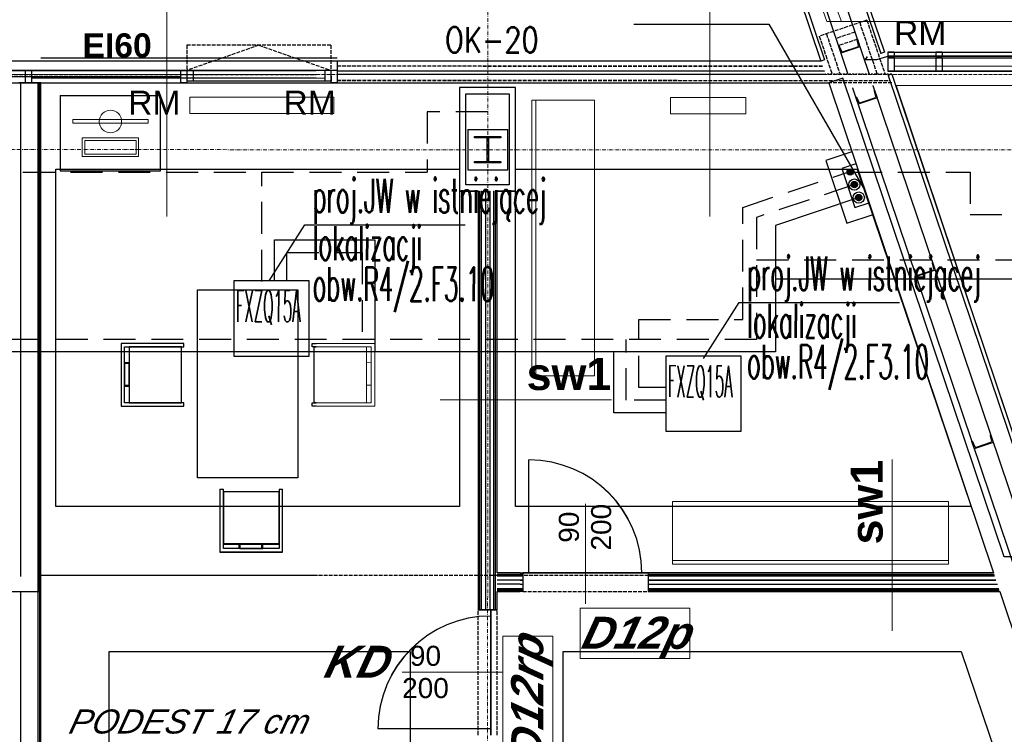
# Model space of a CAD drawing. Header units: millimetres. Extents: x -8642 to 28269, y -6609 to 3701.
# Tile 83 of 256: x 2834 to 3619, y -4530 to -3960. Entities that reach past the tile are written whole.
import ezdxf
from ezdxf.enums import TextEntityAlignment as Align

# ---------------------------------------------------------------- set-up
doc = ezdxf.new("R2010")
doc.units = ezdxf.units.MM
doc.header["$LTSCALE"] = 1000
doc.header["$MEASUREMENT"] = 0
for name, pattern in [('ArchiTECH.PC 1. Line Type', [0.004, 0.003, -0.001]), ('ArchiTECH.PC Solid Line Type', [0]), ('DASHED', [19.05, 12.7, -6.35]), ('rzut 1 pietra$0$ArchiTECH.PC 1. Line Type', [0.004, 0.003, -0.001]), ('rzut 1 pietra$0$ArchiTECH.PC 2. Line Type', [0.0025, 0.0015, -0.001]), ('rzut 1 pietra$0$ArchiTECH.PC 5. Line Type', [0.0053, 0.003, -0.001, 0.0003, -0.001]), ('rzut 1 pietra$0$ArchiTECH.PC Solid Line Type', [0]), ('SUFIT_1 PIETRO$0$ArchiTECH.PC 1. Line Type', [0.004, 0.003, -0.001]), ('SUFIT_1 PIETRO$0$ArchiTECH.PC 2. Line Type', [0.0025, 0.0015, -0.001]), ('SUFIT_1 PIETRO$0$ArchiTECH.PC Solid Line Type', [0])]:
    doc.linetypes.add(name, pattern=pattern)
doc.layers.get('0').update_dxf_attribs({"lineweight": 25})
for name, color, linetype, lineweight in [('2DL_SYM', 7, 'Continuous', 30), ('_Etap_5_klimatyzator_w starej_lokalizacji', 3, 'Continuous', 30), ('_Etap_5_opis', 7, 'Continuous', 30), ('_Etapy_opis', 7, 'Continuous', 18), ('_Numer_jednostki', 11, 'Continuous', 30), ('IS_ARCH', 254, 'Continuous', 18), ('IS_FREON_GAZ', 254, 'DASHED', 30), ('IS_HC_FREON_CIECZ', 254, 'Continuous', 30)]:
    doc.layers.add(name, color=color, linetype=linetype, lineweight=lineweight)
for name, color, linetype in [('IS_HC_IZOLACJA', 254, 'Continuous'), ('IS_UWAGI', 254, 'Continuous'), ('IS_WK_KAN_SKROPLINY', 254, 'DASHED'), ('Kalka1', 254, 'Continuous'), ('Kalka102', 254, 'Continuous'), ('Kalka240', 254, 'Continuous'), ('Kalka6', 254, 'Continuous'), ('Kalka79', 254, 'Continuous'), ('SUFIT_1 PIETRO$0$ELEM KONSTRUKCJI - inwent', 254, 'Continuous'), ('SUFIT_1 PIETRO$0$INWENTARYZACJA', 254, 'Continuous'), ('SUFIT_1 PIETRO$0$Kalka 1', 254, 'Continuous'), ('SUFIT_1 PIETRO$0$sciany projektowane', 254, 'Continuous'), ('SUFIT_1 PIETRO$0$TYP SUFITÓW_NOWYCH', 254, 'Continuous')]:
    doc.layers.add(name, color=color, linetype=linetype)
doc.styles.add('CP_ATTR', font='simplex.shx')
doc.styles.add('romans1', font='simplex.shx', dxfattribs={"width": 0.8})
doc.styles.add('rzut 1 pietra$0$ArchiTECHStyle1', font='arial.ttf', dxfattribs={"height": 0.16})
doc.styles.add('rzut 1 pietra$0$ArchiTECHStyle2', font='ariali.ttf', dxfattribs={"oblique": 15, "height": 0.16})
doc.styles.add('rzut 1 pietra$0$ArchiTECHStyle3', font='arialbd.ttf', dxfattribs={"height": 0.192})
doc.styles.add('rzut 1 pietra$0$ArchiTECHStyle4', font='arialbi.ttf', dxfattribs={"oblique": 15, "height": 0.256})

# ---------------------------------------------------------------- blocks, each defined once
blk = doc.blocks.new('jw_FXZQ15A')
blk.add_lwpolyline([(0, 0), (60, 0), (60, 60), (0, 60)], close=True)
at = {"color": 7, "style": 'romans1', "width": 0.35}
blk.add_text('FXZQ15A', height=25, rotation=359.91893, dxfattribs=at).set_placement((1.49, 27.37))

msp = doc.modelspace()

# ---------------------------------------------------------------- hatches: boundary and pattern name
at = {"layer": 'IS_FREON_GAZ', "ltscale": 5}
msp.add_hatch(color=256, dxfattribs=at).paths.add_polyline_path([(3502.27, -4091.35, 1), (3497.27, -4091.35, 1)])
at = {"layer": 'IS_FREON_GAZ', "ltscale": 0.02}
msp.add_hatch(color=256, dxfattribs=at).paths.add_polyline_path([(3505.76, -4101.73, 1), (3500.76, -4101.73, 1)])
at = {"layer": 'IS_WK_KAN_SKROPLINY', "linetype": 'ByBlock', "lineweight": 30, "ltscale": 3}
msp.add_hatch(color=256, dxfattribs=at).paths.add_polyline_path([(3498.95, -4081.43, 1), (3493.95, -4081.43, 1)])

# ---------------------------------------------------------------- linework, layer by layer
at = {"layer": '_Etap_5_opis'}
for p, q in [((3033.04, -4168.19), (3061.48, -4123.38)), ((3061.48, -4123.38), (3189.36, -4123.38)), ((3379.54, -4230.19), (3407.98, -4185.38)), ((3407.98, -4185.38), (3535.86, -4185.38))]:
    msp.add_line(p, q, dxfattribs=at)
at = {"layer": '_Etapy_opis', "color": 5}
msp.add_lwpolyline([(3477.82, -3961.16), (3141.93, -3007), (5530.28, -3007), (5741.13, -2653.07), (9611.1, -4017.92), (7982.09, -5987.21), (4191.04, -5987.21), (4191.22, -3961.16)], close=True, dxfattribs=at)
at = {"layer": '_Etapy_opis', "color": 3}
msp.add_lwpolyline([(3387.76, -3694.17), (-3457.77, -3694.17), (-3457.77, -5859.46), (4191.22, -5859.46), (4191.22, -3961.27), (3489.57, -3961.21), (3387.76, -3694.17)], dxfattribs=at)
at = {"layer": '_Numer_jednostki'}
msp.add_lwpolyline([(3324, -3963.29), (3431.55, -3963.29), (3506.87, -4093.7)], dxfattribs=at)
at = {"layer": 'IS_ARCH', "linetype": 'rzut 1 pietra$0$ArchiTECH.PC 5. Line Type'}
for p, q in [((3207.47, -3084.04), (3207.16, -6165.7)), ((-3575.49, -4062.89), (2865.34, -4063.51)), ((-3575.49, -4062.89), (8802.36, -4064.08))]:
    msp.add_line(p, q, dxfattribs=at)
at = {"layer": 'IS_ARCH', "linetype": 'rzut 1 pietra$0$ArchiTECH.PC Solid Line Type'}
for p, q in [((3463.4, -3815.92), (3520.87, -3986.67)), ((3465.31, -3812.2), (3523.72, -3985.71)), ((3417.92, -3828.15), (3473.14, -3992.71)), ((3421.72, -3830.03), (3475.98, -3991.75)), ((3452.32, -3827.12), (3511.58, -4003.21)), ((3437.16, -3832.22), (3494.69, -4003.2)), ((2951.52, -3908.02), (2951.52, -4116.87)), ((3384.48, -3908.02), (3384.48, -4116.87)), ((3487.1, -3980.42), (3487.03, -3980.44)), ((3487.03, -3980.44), (3489.07, -3986.51)), ((3487.78, -3980.72), (3489.54, -3984.8)), ((3501.77, -3976.02), (3502.84, -3980.33)), ((3502.2, -3975.34), (3502.13, -3975.36)), ((3502.2, -3975.34), (3504.24, -3981.4)), ((3504.24, -3981.4), (3489.07, -3986.51)), ((3502.16, -3981.58), (3490.84, -3985.39)), ((3523.72, -3985.71), (3520.87, -3986.67)), ((3531.46, -3985.7), (3526.46, -3985.71)), ((3526.46, -3985.71), (4289.88, -3985.78)), ((3526.46, -3985.71), (3526.46, -3988.7)), ((3526.46, -3988.7), (4289.88, -3988.78)), ((3531.46, -3988.7), (3526.46, -3988.7)), ((3531.46, -3985.7), (3531.46, -3988.7)), ((3569.86, -3985.71), (3564.86, -3985.72)), ((3564.86, -3985.72), (3564.87, -3988.71)), ((3569.87, -3988.71), (3564.87, -3988.71)), ((3569.86, -3985.71), (3569.87, -3988.71)), ((2607.37, -3992.62), (3087.37, -3992.67)), ((3087.38, -3992.67), (3087.37, -4010.16)), ((3087.38, -3992.67), (3473.14, -3992.71)), ((3475.98, -3991.75), (3473.14, -3992.71)), ((3510.1, -3989.25), (3508.06, -3991.87)), ((3517.54, -3991.86), (3508.06, -3991.87)), ((3525.38, -3989.35), (3517.54, -3991.86)), ((3531.96, -3989.35), (3525.38, -3989.35)), ((3531.46, -3990.17), (3526.46, -3990.18)), ((3526.46, -3990.18), (4289.88, -3990.25)), ((3526.46, -3990.18), (3526.47, -4000.71)), ((3531.46, -3990.17), (3531.47, -4000.71)), ((3531.47, -3996.86), (4289.88, -3996.86)), ((3569.87, -3990.18), (3564.87, -3990.19)), ((3564.87, -3990.19), (3564.88, -4000.72)), ((3569.87, -3990.18), (3569.88, -4000.72)), ((2607.38, -4000.12), (3087.38, -4000.17)), ((2838.45, -4000.16), (2838.46, -4010.16)), ((2843.45, -4000.15), (2843.46, -4010.16)), ((2967.38, -4000.15), (2962.38, -4000.16)), ((2962.38, -4000.16), (2962.38, -4010.16)), ((2967.38, -4000.15), (2967.38, -4010.16)), ((2972.38, -4000.35), (2967.38, -4000.36)), ((2967.38, -4000.36), (2967.41, -4008.89)), ((2972.38, -4000.35), (2972.41, -4008.88)), ((3082.38, -4000.17), (3077.38, -4000.18)), ((3077.38, -4000.18), (3077.4, -4008.71)), ((3087.38, -4000.16), (3082.38, -4000.17)), ((3082.38, -4000.17), (3082.4, -4008.7)), ((3082.38, -4000.17), (3082.38, -4010.17)), ((3087.38, -4000.16), (3087.38, -4010.16)), ((3087.38, -4000.17), (3087.38, -4010.17)), ((3087.38, -4000.67), (3475.84, -4000.71)), ((3087.38, -4003.17), (3476.68, -4003.21)), ((3526.47, -4000.71), (4289.87, -4000.79)), ((3531.47, -4000.71), (3526.47, -4000.71)), ((3529.59, -4003.17), (3526.76, -4004.17)), ((3526.76, -4004.17), (3672.3, -4436.53)), ((3529.59, -4003.17), (3676.1, -4438.42)), ((3569.88, -4000.72), (3564.88, -4000.72)), ((2607.38, -4010.12), (3087.38, -4010.17)), ((2732.38, -4005.13), (2849.88, -4005.15)), ((2849.76, -4010.14), (2833.46, -4010.14)), ((3077.4, -4006.44), (2843.46, -4006.44)), ((2848.46, -4010.14), (2848.46, -5322.58)), ((2849.76, -4647.35), (2849.76, -4010.14)), ((2849.88, -4005.15), (2962.38, -4005.16)), ((2967.38, -4010.16), (2962.38, -4010.16)), ((3082.41, -4008.7), (2967.41, -4008.89)), ((2972.41, -4008.88), (2967.41, -4008.89)), ((3082.4, -4008.7), (3077.4, -4008.71)), ((3087.38, -4010.16), (3082.38, -4010.17)), ((3087.37, -4010.16), (3480.05, -4010.2)), ((3490.68, -4006.3), (3479.31, -4010.13)), ((3479.31, -4010.13), (3610.78, -4401.04)), ((3619.17, -4388.33), (3490.68, -4006.3)), ((3514.59, -4012.27), (3658.99, -4441.01)), ((3532.81, -4012.11), (3679.81, -4449.93)), ((3532.81, -4012.11), (3905, -4012.44)), ((2946.39, -4020.42), (2866.39, -4020.42)), ((2866.39, -4020.42), (2866.39, -4080.42)), ((2946.39, -4080.42), (2946.39, -4020.42)), ((3229.5, -4013.84), (3185, -4013.84)), ((3185, -4013.84), (3185, -4096.5)), ((3190, -4018.84), (3224.5, -4018.84)), ((3190, -4091.5), (3190, -4018.84)), ((3224.5, -4018.84), (3224.5, -4091.5)), ((3229.5, -4096.5), (3229.5, -4013.84)), ((3498.35, -4014.18), (3643.83, -4446.11)), ((3515.5, -4016.77), (3516.57, -4021.08)), ((3515.92, -4016.1), (3515.85, -4016.12)), ((3515.92, -4016.1), (3517.97, -4022.16)), ((2969.73, -4021.71), (2969.73, -4034.71)), ((3084.73, -4021.71), (2969.73, -4021.71)), ((2969.73, -4021.71), (2969.73, -4034.71)), ((3084.73, -4021.71), (2969.73, -4021.71)), ((3084.73, -4034.71), (3084.73, -4021.71)), ((3084.73, -4034.71), (3084.73, -4021.71)), ((3242.65, -4023.96), (3242.65, -4243.96)), ((3292.65, -4023.96), (3242.65, -4023.96)), ((3245.65, -4023.96), (3245.65, -4243.96)), ((3292.65, -4243.96), (3292.65, -4023.96)), ((3353.13, -4021.89), (3353.13, -4034.89)), ((3413.13, -4021.89), (3353.13, -4021.89)), ((3353.13, -4021.89), (3353.13, -4034.89)), ((3413.13, -4021.89), (3353.13, -4021.89)), ((3413.13, -4034.89), (3413.13, -4021.89)), ((3413.13, -4034.89), (3413.13, -4021.89)), ((3500.76, -4021.2), (3502.8, -4027.26)), ((3501.51, -4021.48), (3503.26, -4025.56)), ((3517.97, -4022.16), (3502.8, -4027.26)), ((3515.88, -4022.33), (3504.56, -4026.14)), ((2969.73, -4034.71), (3084.73, -4034.71)), ((2969.73, -4034.71), (3084.73, -4034.71)), ((3353.13, -4034.89), (3413.13, -4034.89)), ((3353.13, -4034.89), (3413.13, -4034.89)), ((2876.47, -4042.5), (2876.47, -4039.5)), ((2876.47, -4039.5), (2936.47, -4039.5)), ((2936.47, -4042.5), (2876.47, -4042.5)), ((2936.47, -4039.5), (2936.47, -4042.5)), ((3223.44, -4047.55), (3191.44, -4047.55)), ((3191.44, -4047.55), (3191.44, -4079.55)), ((3223.44, -4079.55), (3223.44, -4047.55)), ((3223.44, -4047.55), (3223.44, -4047.55)), ((2883.97, -4069.09), (2883.97, -4054.09)), ((2883.97, -4054.09), (2928.97, -4054.09)), ((2926.97, -4056.09), (2885.97, -4056.09)), ((2885.97, -4056.09), (2885.97, -4067.09)), ((2926.97, -4067.09), (2926.97, -4056.09)), ((2928.97, -4054.09), (2928.97, -4069.09)), ((3196.94, -4053.05), (3217.94, -4053.05)), ((3196.94, -4054.05), (3196.94, -4053.05)), ((3196.94, -4053.05), (3196.94, -4053.05)), ((3196.94, -4053.05), (3217.94, -4053.05)), ((3196.94, -4054.05), (3196.94, -4053.05)), ((3206.94, -4054.05), (3196.94, -4054.05)), ((3206.94, -4054.05), (3196.94, -4054.05)), ((3206.94, -4073.05), (3206.94, -4054.05)), ((3206.94, -4073.05), (3206.94, -4054.05)), ((3217.94, -4054.05), (3207.94, -4054.05)), ((3207.94, -4054.05), (3207.94, -4073.05)), ((3217.94, -4054.05), (3207.94, -4054.05)), ((3207.94, -4054.05), (3207.94, -4073.05)), ((3217.94, -4053.05), (3217.94, -4054.05)), ((3217.94, -4053.05), (3217.94, -4054.05)), ((2885.97, -4067.09), (2926.97, -4067.09)), ((2928.97, -4069.09), (2883.97, -4069.09)), ((3196.94, -4074.05), (3196.94, -4073.05)), ((3196.94, -4073.05), (3206.94, -4073.05)), ((3196.94, -4074.05), (3196.94, -4073.05)), ((3196.94, -4073.05), (3206.94, -4073.05)), ((3217.94, -4074.05), (3196.94, -4074.05)), ((3217.94, -4074.05), (3196.94, -4074.05)), ((3207.94, -4073.05), (3217.94, -4073.05)), ((3207.94, -4073.05), (3217.94, -4073.05)), ((3217.94, -4073.05), (3217.94, -4074.05)), ((3217.94, -4073.05), (3217.94, -4074.05)), ((2866.39, -4080.42), (2946.39, -4080.42)), ((3191.44, -4079.55), (3223.44, -4079.55)), ((3185, -4096.5), (3199.85, -4096.5)), ((3224.5, -4091.5), (3190, -4091.5)), ((3199.85, -4096.5), (3199.85, -4428.53)), ((3201.1, -4428.53), (3201.1, -4096.5)), ((3202.35, -4428.53), (3202.35, -4096.5)), ((3205.68, -4096.5), (3205.68, -4428.53)), ((3209.01, -4096.5), (3209.01, -4428.53)), ((3212.35, -4428.53), (3212.35, -4096.5)), ((3213.6, -4428.53), (3213.6, -4096.5)), ((3214.85, -4401.04), (3214.85, -4096.5)), ((3214.85, -4096.5), (3229.5, -4096.5)), ((3562.17, -4153.52), (3562.1, -4153.55)), ((3562.17, -4153.52), (3564.21, -4159.59)), ((3547.07, -4158.6), (3547, -4158.63)), ((3547, -4158.63), (3549.05, -4164.69)), ((3547.76, -4158.91), (3549.51, -4162.99)), ((3564.21, -4159.59), (3549.05, -4164.69)), ((3562.13, -4159.76), (3550.81, -4163.57)), ((3561.74, -4154.2), (3562.81, -4158.51)), ((2975.83, -4325.28), (2975.83, -4175.28)), ((2975.83, -4175.28), (3055.83, -4175.28)), ((3055.83, -4175.28), (3055.83, -4325.28)), ((2965.02, -4218.15), (2915.02, -4218.15)), ((2915.02, -4218.15), (2915.02, -4268.15)), ((2917.75, -4265.42), (2917.75, -4220.88)), ((2917.75, -4220.88), (2965.02, -4220.88)), ((2921.66, -4220.79), (2921.66, -4265.42)), ((2963.2, -4220.88), (2963.2, -4265.42)), ((2965.02, -4220.88), (2965.02, -4218.15)), ((3067.27, -4218.15), (3117.27, -4218.15)), ((3067.27, -4220.88), (3067.27, -4218.15)), ((3114.55, -4220.88), (3067.27, -4220.88)), ((3069.09, -4220.88), (3069.09, -4265.42)), ((3110.64, -4220.79), (3110.64, -4265.42)), ((3114.55, -4265.42), (3114.55, -4220.88)), ((3117.27, -4218.15), (3117.27, -4268.15)), ((2917.75, -4233.24), (2921.66, -4233.15)), ((3114.55, -4233.24), (3110.64, -4233.15)), ((3242.65, -4243.96), (3292.65, -4243.96)), ((2921.66, -4251.42), (2917.75, -4251.42)), ((3110.64, -4251.42), (3114.55, -4251.42)), ((3169.33, -4263), (3306.08, -4263)), ((2915.02, -4268.15), (2965.02, -4268.15)), ((2965.02, -4265.42), (2917.75, -4265.42)), ((2965.02, -4268.15), (2965.02, -4265.42)), ((3067.27, -4268.15), (3067.27, -4265.42)), ((3067.27, -4265.42), (3114.55, -4265.42)), ((3117.27, -4268.15), (3067.27, -4268.15)), ((3607.99, -4291.63), (3609.06, -4295.94)), ((3608.41, -4290.95), (3608.34, -4290.98)), ((3608.41, -4290.95), (3610.46, -4297.02)), ((3593.32, -4296.03), (3593.25, -4296.05)), ((3593.25, -4296.05), (3595.29, -4302.12)), ((3594, -4296.34), (3595.75, -4300.42)), ((3610.46, -4297.02), (3595.29, -4302.12)), ((3608.37, -4297.19), (3597.05, -4301)), ((3240.26, -4401.04), (3240.26, -4311.04)), ((3530.03, -4447.57), (3530.03, -4310.82)), ((3055.83, -4325.28), (2975.83, -4325.28)), ((2993.81, -4334.51), (2993.81, -4384.51)), ((2996.54, -4334.51), (2993.81, -4334.51)), ((2996.54, -4381.78), (2996.54, -4334.51)), ((3043.81, -4334.51), (3041.09, -4334.51)), ((3041.09, -4334.51), (3041.09, -4381.78)), ((3043.81, -4384.51), (3043.81, -4334.51)), ((2996.54, -4336.33), (3041.09, -4336.33)), ((3285.26, -4425.81), (3285.26, -4346.04)), ((3574.87, -4344.21), (3354.87, -4344.21)), ((3354.87, -4344.21), (3354.87, -4394.21)), ((3574.87, -4394.21), (3574.87, -4344.21)), ((2996.45, -4377.87), (3041.09, -4377.87)), ((3041.09, -4381.78), (2996.54, -4381.78)), ((3008.91, -4381.78), (3008.81, -4377.87)), ((3027.09, -4377.87), (3027.09, -4381.78)), ((2993.81, -4384.51), (3043.81, -4384.51)), ((3879.28, -4388.33), (3619.17, -4388.33)), ((3354.87, -4391.21), (3574.87, -4391.21)), ((3354.87, -4394.21), (3574.87, -4394.21)), ((3233.26, -4401.04), (3214.85, -4401.04)), ((3214.85, -4402.29), (3233.26, -4402.29)), ((3214.85, -4403.54), (3233.26, -4403.54)), ((3233.26, -4401.04), (3235.26, -4401.04)), ((3233.26, -4402.29), (3235.26, -4402.29)), ((3233.26, -4403.54), (3235.26, -4403.54)), ((3235.26, -4401.04), (3235.26, -4402.29)), ((3235.26, -4401.04), (3335.26, -4401.04)), ((3335.26, -4401.04), (3235.26, -4401.04)), ((3235.26, -4401.04), (3335.26, -4401.04)), ((3235.26, -4402.29), (3235.26, -4403.54)), ((3235.26, -4403.54), (3235.26, -4406.04)), ((3337.26, -4401.04), (3335.26, -4401.04)), ((3335.26, -4401.04), (3335.26, -4402.29)), ((3335.26, -4402.29), (3337.26, -4402.29)), ((3335.26, -4402.29), (3335.26, -4403.54)), ((3335.26, -4403.54), (3337.26, -4403.54)), ((3335.26, -4403.54), (3335.26, -4406.04)), ((3610.78, -4401.04), (3337.26, -4401.04)), ((3337.26, -4402.29), (3611.2, -4402.29)), ((3337.26, -4403.54), (3611.62, -4403.54)), ((3233.26, -4406.87), (3214.85, -4406.87)), ((3233.26, -4410.2), (3214.85, -4410.2)), ((3233.26, -4406.87), (3235.26, -4406.87)), ((3233.26, -4410.2), (3235.26, -4410.2)), ((3235.26, -4406.04), (3235.26, -4413.54)), ((3335.26, -4406.04), (3335.26, -4413.54)), ((3335.26, -4406.87), (3337.26, -4406.87)), ((3335.26, -4410.2), (3337.26, -4410.2)), ((3337.26, -4406.87), (3612.74, -4406.87)), ((3337.26, -4410.2), (3613.86, -4410.2)), ((3214.85, -4413.54), (3233.26, -4413.54)), ((3214.85, -4414.79), (3233.26, -4414.79)), ((3214.85, -4428.53), (3214.85, -4416.04)), ((3214.85, -4416.04), (3233.26, -4416.04)), ((3233.26, -4413.54), (3235.26, -4413.54)), ((3233.26, -4414.79), (3235.26, -4414.79)), ((3235.26, -4416.04), (3233.26, -4416.04)), ((3235.26, -4413.54), (3235.26, -4414.79)), ((3235.26, -4414.79), (3235.26, -4416.04)), ((3335.26, -4413.54), (3337.26, -4413.54)), ((3335.26, -4413.54), (3335.26, -4414.79)), ((3335.26, -4414.79), (3337.26, -4414.79)), ((3335.26, -4414.79), (3335.26, -4416.04)), ((3335.26, -4416.04), (3337.26, -4416.04)), ((3337.26, -4413.54), (3614.98, -4413.54)), ((3337.26, -4414.79), (3615.4, -4414.79)), ((3337.26, -4416.04), (3615.82, -4416.04)), ((3615.82, -4416.04), (3632.37, -4465.24)), ((3199.85, -4428.53), (3199.85, -4430.53)), ((3201.1, -4430.53), (3201.1, -4428.53)), ((3202.35, -4430.53), (3202.35, -4428.53)), ((3205.68, -4428.53), (3205.68, -4430.53)), ((3209.01, -4428.53), (3209.01, -4430.53)), ((3212.35, -4430.53), (3212.35, -4428.53)), ((3213.6, -4430.53), (3213.6, -4428.53)), ((3214.85, -4430.53), (3214.85, -4428.53)), ((3214.85, -4430.53), (3214.85, -4428.53)), ((3199.85, -4430.53), (3201.1, -4430.53)), ((3201.1, -4430.53), (3202.35, -4430.53)), ((3202.35, -4430.53), (3209.85, -4430.53)), ((3209.85, -4430.53), (3212.35, -4430.53)), ((3209.85, -4530.53), (3209.85, -4430.53)), ((3209.85, -4430.53), (3209.85, -4530.53)), ((3209.85, -4530.53), (3209.85, -4430.53)), ((3212.35, -4430.53), (3213.6, -4430.53)), ((3213.6, -4430.53), (3214.85, -4430.53)), ((3281.01, -4469.48), (3281.01, -4429.48)), ((3281.01, -4429.48), (3368.59, -4429.48)), ((3368.59, -4429.48), (3368.59, -4469.48)), ((3219.33, -4553.16), (3219.33, -4451.66)), ((3219.33, -4451.66), (3259.33, -4451.66)), ((3259.33, -4451.66), (3259.33, -4553.16)), ((3368.59, -4469.48), (3281.01, -4469.48)), ((3219.27, -4480.53), (3139.1, -4480.53)), ((3209.85, -4525.53), (3119.85, -4525.53))]:
    msp.add_line(p, q, dxfattribs=at)
at = {"layer": 'IS_ARCH', "linetype": 'rzut 1 pietra$0$ArchiTECH.PC 1. Line Type'}
for p, q in [((3509.74, -3960.14), (3471.83, -3972.89)), ((3504.05, -3962.05), (3517.9, -4003.18)), ((3509.74, -3960.14), (3524.24, -4003.21)), ((3471.83, -3972.89), (3482.03, -4003.21)), ((3477.51, -3970.99), (3488.36, -4003.2)), ((3500.31, -3969.64), (3485.19, -3974.73)), ((3502.23, -3975.33), (3487.1, -3980.42)), ((3087.38, -3996.67), (3474.49, -3996.71)), ((-2053.16, -4003.06), (5561.51, -4003.81)), ((3087.38, -4008.17), (3528.13, -4008.22)), ((3529.8, -4010.16), (3480.05, -4010.2)), ((2865.34, -4403.33), (2849.84, -4403.33)), ((3611.55, -4403.33), (2849.84, -4403.33)), ((3611.55, -4403.33), (2865.34, -4403.33)), ((3235.26, -4401.04), (3335.26, -4401.04)), ((3235.26, -4416.04), (3335.26, -4416.04)), ((3199.85, -4530.53), (3199.85, -4430.53)), ((3214.85, -4530.53), (3214.85, -4430.53))]:
    msp.add_line(p, q, dxfattribs=at)
at = {"layer": 'IS_ARCH', "linetype": 'rzut 1 pietra$0$ArchiTECH.PC 2. Line Type'}
msp.add_line((3529.59, -4003.17), (3476.68, -4003.21), dxfattribs=at)
at = {"layer": 'IS_ARCH', "linetype": 'rzut 1 pietra$0$ArchiTECH.PC Solid Line Type'}
msp.add_circle((2906.47, -4041), 8.96, dxfattribs=at)
for centre, radius, start, end in [((3487.28, -3980.94), 0.55, 23.1723, 108.59837), ((3502.3, -3975.88), 0.55, 108.59837, 194.02445), ((3501.82, -3980.58), 1.05, 288.59837, 14.02445), ((3490.5, -3984.39), 1.05, 203.1723, 288.59837), ((3516.03, -4016.64), 0.55, 108.59837, 194.02445), ((3504.23, -4025.15), 1.05, 203.1723, 288.59837), ((3515.55, -4021.34), 1.05, 288.59837, 14.02445), ((3562.27, -4154.07), 0.55, 108.59837, 194.02445), ((3547.25, -4159.12), 0.55, 23.1723, 108.59837), ((3561.79, -4158.77), 1.05, 288.59837, 14.02445), ((3550.47, -4162.58), 1.05, 203.1723, 288.59837), ((3608.52, -4291.5), 0.55, 108.59837, 194.02445), ((3593.5, -4296.55), 0.55, 23.1723, 108.59837), ((3596.72, -4300), 1.05, 203.1723, 288.59837), ((3608.04, -4296.19), 1.05, 288.59837, 14.02445), ((3240.26, -4401.04), 90, 0, 90), ((3209.85, -4525.53), 90, 90, 180)]:
    msp.add_arc(centre, radius, start, end, dxfattribs=at)
at = {"layer": 'IS_FREON_GAZ', "ltscale": 0.002}
for points in [[(3499.77, -4091.35), (3421.77, -4117.53), (3421.77, -4214.94), (2121.04, -4214.94)], [(3047.27, -4168.23), (3047.27, -4145.5), (3107.27, -4145.5), (3107.27, -4214.94)], [(3421.77, -4151.52), (3983.7, -4151.52), (3983.7, -4216.59)], [(3349.51, -4263.39), (3317.84, -4263.39), (3317.84, -4214.94)]]:
    msp.add_lwpolyline(points, dxfattribs=at)
at = {"layer": 'IS_FREON_GAZ', "ltscale": 5}
msp.add_circle((3499.77, -4091.35), 2.5, dxfattribs=at)
at = {"layer": 'IS_FREON_GAZ', "ltscale": 0.02}
msp.add_circle((3503.26, -4101.73), 2.5, dxfattribs=at)
at = {"layer": 'IS_HC_FREON_CIECZ', "ltscale": 0.002}
for points in [[(3503.26, -4101.73), (3436.77, -4124.04), (3436.77, -4224.94), (2121.04, -4224.94)], [(3037.27, -4168.42), (3037.27, -4135.5), (3117.27, -4135.5), (3117.27, -4224.94)], [(3436.77, -4166.52), (3968.7, -4166.52), (3968.7, -4216.59)], [(3349.51, -4273.39), (3307.84, -4273.39), (3307.84, -4224.94)]]:
    msp.add_lwpolyline(points, dxfattribs=at)
at = {"layer": 'IS_HC_IZOLACJA'}
for centre in [(3499.77, -4091.35), (3503.26, -4101.73)]:
    msp.add_circle(centre, 4.5, dxfattribs=at)
at = {"layer": 'IS_UWAGI'}
for points in [[(3497.84, -4065.22), (3477, -4072.21), (3493.81, -4122.3), (3514.67, -4115.31)], [(3501.02, -4074.7), (3489.67, -4078.51), (3500.11, -4109.64), (3511.49, -4105.82)]]:
    msp.add_lwpolyline(points, dxfattribs=at)
at = {"layer": 'IS_WK_KAN_SKROPLINY', "lineweight": 30, "ltscale": 0.002}
for points in [[(3207.37, -4033.31), (3159.1, -4033.31), (3159.1, -4081.43)], [(2121.04, -4194.94), (2150.84, -4194.94), (2150.84, -4081.43), (3159.1, -4081.43)], [(3027.27, -4168.73), (3027.27, -4081.43)], [(3349.51, -4253.39), (3327.84, -4253.39), (3327.84, -4198.94), (3410.77, -4198.94), (3410.77, -4109.61), (3496.28, -4080.92)], [(3496.45, -4081.43), (3592.02, -4081.43), (3592.02, -4115.37), (3994.94, -4115.37), (3994.94, -4216.59)]]:
    msp.add_lwpolyline(points, dxfattribs=at)
at = {"layer": 'IS_WK_KAN_SKROPLINY', "linetype": 'ByBlock', "lineweight": 30, "ltscale": 3}
msp.add_circle((3496.45, -4081.43), 2.5, dxfattribs=at)
at = {"layer": 'Kalka1', "color": 252, "linetype": 'ArchiTECH.PC Solid Line Type', "true_color": 0x858585}
for p, q in [((2607.37, -3992.7), (3070.46, -3992.75)), ((2607.38, -4000.2), (3070.46, -4000.25)), ((2838.45, -4000.24), (2838.46, -4010.24)), ((2843.45, -4000.24), (2843.46, -4010.24)), ((2962.38, -4000.24), (2962.38, -4010.24)), ((2967.38, -4000.24), (2962.38, -4000.24)), ((2967.38, -4000.24), (2967.38, -4010.24)), ((2972.38, -4000.43), (2967.38, -4000.44)), ((2967.38, -4000.44), (2967.41, -4008.97)), ((2972.38, -4000.43), (2972.41, -4008.96)), ((2607.38, -4010.2), (3070.46, -4010.25)), ((2732.38, -4005.22), (2849.88, -4005.23)), ((2849.88, -4005.23), (2962.38, -4005.24)), ((2967.38, -4010.24), (2962.38, -4010.24)), ((3070.46, -4008.8), (2967.41, -4008.97)), ((2972.41, -4008.96), (2967.41, -4008.97))]:
    msp.add_line(p, q, dxfattribs=at)
at = {"layer": 'Kalka1', "color": 252, "linetype": 'ArchiTECH.PC 1. Line Type', "true_color": 0x858585}
for p, q in [((629.62, -4003.41), (3070.46, -4003.65)), ((3070.46, -4403.42), (2849.84, -4403.42)), ((2865.34, -4403.42), (2849.84, -4403.42)), ((3070.46, -4403.42), (2865.34, -4403.42))]:
    msp.add_line(p, q, dxfattribs=at)
at = {"layer": 'Kalka102', "color": 252, "linetype": 'ArchiTECH.PC Solid Line Type', "true_color": 0x858585}
msp.add_line((3070.46, -4006.52), (2843.46, -4006.52), dxfattribs=at)
at = {"layer": 'Kalka240', "color": 252, "linetype": 'ArchiTECH.PC Solid Line Type', "true_color": 0x858585}
for p, q in [((2946.39, -4020.5), (2866.39, -4020.5)), ((2866.39, -4020.5), (2866.39, -4080.5)), ((2946.39, -4080.5), (2946.39, -4020.5)), ((2866.39, -4080.5), (2946.39, -4080.5)), ((2975.83, -4325.36), (2975.83, -4175.36)), ((2975.83, -4175.36), (3055.83, -4175.36)), ((3055.83, -4175.36), (3055.83, -4325.36)), ((2965.02, -4218.23), (2915.02, -4218.23)), ((2915.02, -4218.23), (2915.02, -4268.23)), ((2917.75, -4265.51), (2917.75, -4220.96)), ((2917.75, -4220.96), (2965.02, -4220.96)), ((2921.38, -4220.96), (2921.38, -4265.51)), ((2963.2, -4220.96), (2921.38, -4220.96)), ((2963.2, -4265.51), (2963.2, -4220.96)), ((2965.02, -4220.96), (2965.02, -4218.23)), ((3067.27, -4220.96), (3067.27, -4218.23)), ((3067.27, -4218.23), (3070.46, -4218.23)), ((3070.46, -4220.96), (3067.27, -4220.96)), ((3069.09, -4265.51), (3069.09, -4220.96)), ((3069.09, -4220.96), (3070.46, -4220.96)), ((2917.75, -4234.14), (2917.75, -4252.32)), ((2921.38, -4234.14), (2917.75, -4234.14)), ((2921.38, -4252.32), (2921.38, -4234.14)), ((2917.75, -4252.32), (2921.38, -4252.32)), ((2915.02, -4268.23), (2965.02, -4268.23)), ((2965.02, -4265.51), (2917.75, -4265.51)), ((2921.38, -4265.51), (2963.2, -4265.51)), ((2965.02, -4268.23), (2965.02, -4265.51)), ((3067.27, -4268.23), (3067.27, -4265.51)), ((3067.27, -4265.51), (3070.46, -4265.51)), ((3070.46, -4268.23), (3067.27, -4268.23)), ((3070.46, -4265.51), (3069.09, -4265.51)), ((3055.83, -4325.36), (2975.83, -4325.36)), ((2996.54, -4334.6), (2993.81, -4334.6)), ((2993.81, -4334.6), (2993.81, -4384.6)), ((2996.54, -4381.87), (2996.54, -4334.6)), ((3043.81, -4334.6), (3041.09, -4334.6)), ((3041.09, -4334.6), (3041.09, -4381.87)), ((3043.81, -4384.6), (3043.81, -4334.6)), ((3041.09, -4336.41), (2996.54, -4336.41)), ((2996.54, -4336.41), (2996.54, -4378.23)), ((3041.09, -4378.23), (3041.09, -4336.41)), ((2996.54, -4378.23), (3041.09, -4378.23)), ((3027.91, -4378.23), (3009.72, -4378.23)), ((3009.72, -4378.23), (3009.72, -4381.87)), ((3027.91, -4381.87), (3027.91, -4378.23)), ((2993.81, -4384.6), (3043.81, -4384.6)), ((3041.09, -4381.87), (2996.54, -4381.87)), ((3009.72, -4381.87), (3027.91, -4381.87))]:
    msp.add_line(p, q, dxfattribs=at)
at = {"layer": 'Kalka6', "color": 252, "linetype": 'ArchiTECH.PC Solid Line Type', "true_color": 0x858585}
for p, q in [((2849.76, -4010.23), (2833.46, -4010.23)), ((2848.46, -4010.23), (2848.46, -4416.12)), ((2849.76, -4416.12), (2849.76, -4010.23))]:
    msp.add_line(p, q, dxfattribs=at)
at = {"layer": 'Kalka79', "color": 252, "linetype": 'ArchiTECH.PC Solid Line Type', "true_color": 0x858585}
msp.add_line((2624.83, -4416.12), (2849.76, -4416.12), dxfattribs=at)
at = {"layer": 'SUFIT_1 PIETRO$0$ELEM KONSTRUKCJI - inwent', "linetype": 'SUFIT_1 PIETRO$0$ArchiTECH.PC Solid Line Type'}
for p, q in [((3223.44, -4047.63), (3191.44, -4047.63)), ((3191.44, -4047.63), (3191.44, -4079.63)), ((3223.44, -4079.63), (3223.44, -4047.63)), ((3223.44, -4047.63), (3223.44, -4047.63)), ((3196.94, -4053.13), (3217.94, -4053.13)), ((3196.94, -4054.13), (3196.94, -4053.13)), ((3196.94, -4053.13), (3196.94, -4053.13)), ((3196.94, -4053.13), (3217.94, -4053.13)), ((3196.94, -4054.13), (3196.94, -4053.13)), ((3206.94, -4054.13), (3196.94, -4054.13)), ((3206.94, -4054.13), (3196.94, -4054.13)), ((3206.94, -4073.13), (3206.94, -4054.13)), ((3206.94, -4073.13), (3206.94, -4054.13)), ((3217.94, -4054.13), (3207.94, -4054.13)), ((3207.94, -4054.13), (3207.94, -4073.13)), ((3217.94, -4054.13), (3207.94, -4054.13)), ((3207.94, -4054.13), (3207.94, -4073.13)), ((3217.94, -4053.13), (3217.94, -4054.13)), ((3217.94, -4053.13), (3217.94, -4054.13)), ((3196.94, -4074.13), (3196.94, -4073.13)), ((3196.94, -4073.13), (3206.94, -4073.13)), ((3196.94, -4074.13), (3196.94, -4073.13)), ((3196.94, -4073.13), (3206.94, -4073.13)), ((3217.94, -4074.13), (3196.94, -4074.13)), ((3217.94, -4074.13), (3196.94, -4074.13)), ((3207.94, -4073.13), (3217.94, -4073.13)), ((3207.94, -4073.13), (3217.94, -4073.13)), ((3217.94, -4073.13), (3217.94, -4074.13)), ((3217.94, -4073.13), (3217.94, -4074.13)), ((3191.44, -4079.63), (3223.44, -4079.63))]:
    msp.add_line(p, q, dxfattribs=at)
at = {"layer": 'SUFIT_1 PIETRO$0$INWENTARYZACJA', "linetype": 'SUFIT_1 PIETRO$0$ArchiTECH.PC Solid Line Type'}
for p, q in [((2851.06, -4010.23), (2834.76, -4010.23)), ((2834.76, -4010.23), (2834.76, -4404.12)), ((2849.76, -4010.23), (2849.76, -5322.66)), ((2851.06, -4647.44), (2851.06, -4010.23)), ((3490.68, -4006.38), (3479.31, -4010.21)), ((3479.31, -4010.21), (3610.78, -4401.12)), ((3619.17, -4388.42), (3490.68, -4006.38)), ((3229.5, -4013.92), (3185, -4013.92)), ((3185, -4013.92), (3185, -4096.59)), ((3190, -4018.92), (3224.5, -4018.92)), ((3190, -4091.59), (3190, -4018.92)), ((3224.5, -4018.92), (3224.5, -4091.59)), ((3229.5, -4096.59), (3229.5, -4013.92)), ((3185, -4096.59), (3199.85, -4096.59)), ((3224.5, -4091.59), (3190, -4091.59)), ((3214.85, -4096.59), (3229.5, -4096.59)), ((2834.76, -4416.12), (2834.76, -4596.15)), ((3615.82, -4416.12), (3632.37, -4465.33))]:
    msp.add_line(p, q, dxfattribs=at)
at = {"layer": 'SUFIT_1 PIETRO$0$Kalka 1', "linetype": 'SUFIT_1 PIETRO$0$ArchiTECH.PC Solid Line Type'}
for p, q in [((3463.4, -3816.01), (3520.87, -3986.75)), ((3465.31, -3812.28), (3523.72, -3985.79)), ((3417.92, -3828.23), (3473.14, -3992.8)), ((3421.72, -3830.12), (3475.98, -3991.84)), ((3452.32, -3827.2), (3511.58, -4003.29)), ((3437.16, -3832.31), (3494.69, -4003.28)), ((3487.1, -3980.5), (3487.03, -3980.52)), ((3487.03, -3980.52), (3489.07, -3986.59)), ((3487.78, -3980.81), (3489.54, -3984.89)), ((3501.77, -3976.1), (3502.84, -3980.41)), ((3502.2, -3975.42), (3502.13, -3975.44)), ((3502.2, -3975.42), (3504.24, -3981.49)), ((3504.24, -3981.49), (3489.07, -3986.59)), ((3502.16, -3981.66), (3490.84, -3985.47)), ((3523.72, -3985.79), (3520.87, -3986.75)), ((3526.46, -3985.79), (3526.46, -3988.79)), ((3531.46, -3985.79), (3526.46, -3985.79)), ((3526.46, -3985.79), (4289.88, -3985.87)), ((3531.46, -3988.78), (3526.46, -3988.79)), ((3526.46, -3988.79), (4289.88, -3988.86)), ((3531.46, -3985.79), (3531.46, -3988.78)), ((3564.86, -3985.8), (3564.87, -3988.8)), ((3569.86, -3985.8), (3564.86, -3985.8)), ((3569.87, -3988.79), (3564.87, -3988.8)), ((3569.86, -3985.8), (3569.87, -3988.79)), ((2607.37, -3992.7), (3087.37, -3992.75)), ((2851.06, -3990.19), (3087.38, -3990.19)), ((3087.38, -3992.75), (3087.37, -4010.25)), ((3087.38, -3992.75), (3473.14, -3992.8)), ((3475.98, -3991.84), (3473.14, -3992.8)), ((3510.1, -3989.33), (3508.06, -3991.95)), ((3517.54, -3991.94), (3508.06, -3991.95)), ((3525.38, -3989.43), (3517.54, -3991.94)), ((3531.96, -3989.43), (3525.38, -3989.43)), ((3531.46, -3990.26), (3526.46, -3990.26)), ((3526.46, -3990.26), (3526.47, -4000.79)), ((3526.46, -3990.26), (4289.88, -3990.34)), ((3531.46, -3990.26), (3531.47, -4000.79)), ((3569.87, -3990.27), (3564.87, -3990.27)), ((3564.87, -3990.27), (3564.88, -4000.8)), ((3569.87, -3990.27), (3569.88, -4000.8)), ((2607.38, -4000.2), (3087.38, -4000.25)), ((2962.38, -4000.24), (2962.38, -4010.24)), ((2967.38, -4000.24), (2962.38, -4000.24)), ((2967.38, -4000.24), (2967.38, -4010.24)), ((2972.38, -4000.43), (2967.38, -4000.44)), ((2967.38, -4000.44), (2967.41, -4008.97)), ((2972.38, -4000.43), (2972.41, -4008.96)), ((3082.38, -4000.25), (3077.38, -4000.26)), ((3077.38, -4000.26), (3077.4, -4008.79)), ((3082.38, -4000.25), (3082.38, -4010.25)), ((3087.38, -4000.25), (3082.38, -4000.25)), ((3082.38, -4000.25), (3082.4, -4008.78)), ((3087.38, -4000.25), (3087.38, -4010.25)), ((3087.38, -4000.25), (3087.38, -4010.25)), ((3087.38, -4000.75), (3475.84, -4000.8)), ((3087.38, -4003.25), (3476.68, -4003.3)), ((3531.47, -4000.79), (3526.47, -4000.79)), ((3526.47, -4000.79), (4289.87, -4000.87)), ((3529.59, -4003.26), (3526.76, -4004.25)), ((3526.76, -4004.25), (3672.3, -4436.61)), ((3529.59, -4003.26), (3676.1, -4438.5)), ((3569.88, -4000.8), (3564.88, -4000.8)), ((2607.38, -4010.2), (3087.38, -4010.25)), ((2732.38, -4005.22), (2849.88, -4005.23)), ((2849.88, -4005.23), (2962.38, -4005.24)), ((2967.38, -4010.24), (2962.38, -4010.24)), ((3082.41, -4008.78), (2967.41, -4008.97)), ((2972.41, -4008.96), (2967.41, -4008.97)), ((3082.4, -4008.78), (3077.4, -4008.79)), ((3087.38, -4010.25), (3082.38, -4010.25)), ((3087.37, -4010.25), (3480.05, -4010.29)), ((3514.59, -4012.35), (3658.99, -4441.09)), ((3532.81, -4012.19), (3905, -4012.53)), ((3532.81, -4012.19), (3679.81, -4450.01)), ((3498.35, -4014.26), (3643.83, -4446.2)), ((3515.5, -4016.86), (3516.57, -4021.17)), ((3515.92, -4016.18), (3515.85, -4016.2)), ((3515.92, -4016.18), (3517.97, -4022.25)), ((3500.76, -4021.28), (3502.8, -4027.35)), ((3501.51, -4021.56), (3503.26, -4025.65)), ((3517.97, -4022.25), (3502.8, -4027.35)), ((3515.88, -4022.42), (3504.56, -4026.23)), ((3562.17, -4153.61), (3562.1, -4153.63)), ((3562.17, -4153.61), (3564.21, -4159.67)), ((3547.07, -4158.69), (3547, -4158.71)), ((3547, -4158.71), (3549.05, -4164.78)), ((3547.76, -4158.99), (3549.51, -4163.07)), ((3564.21, -4159.67), (3549.05, -4164.78)), ((3562.13, -4159.85), (3550.81, -4163.66)), ((3561.74, -4154.29), (3562.81, -4158.6)), ((3607.99, -4291.71), (3609.06, -4296.02)), ((3608.41, -4291.04), (3608.34, -4291.06)), ((3608.41, -4291.04), (3610.46, -4297.1)), ((3593.32, -4296.11), (3593.25, -4296.14)), ((3593.25, -4296.14), (3595.29, -4302.2)), ((3594, -4296.42), (3595.75, -4300.5)), ((3610.46, -4297.1), (3595.29, -4302.2)), ((3608.37, -4297.27), (3597.05, -4301.08))]:
    msp.add_line(p, q, dxfattribs=at)
at = {"layer": 'SUFIT_1 PIETRO$0$Kalka 1', "linetype": 'SUFIT_1 PIETRO$0$ArchiTECH.PC 1. Line Type'}
for p, q in [((3509.74, -3960.22), (3471.83, -3972.98)), ((3504.05, -3962.14), (3517.9, -4003.26)), ((3509.74, -3960.22), (3524.24, -4003.29)), ((3471.83, -3972.98), (3482.03, -4003.29)), ((3477.51, -3971.07), (3488.36, -4003.29)), ((3500.31, -3969.72), (3485.19, -3974.81)), ((3082.36, -3980.15), (2967.36, -3980.24)), ((2967.36, -3980.24), (2967.38, -4000.24)), ((3024.86, -3980.19), (2967.38, -4000.24)), ((3024.86, -3980.19), (3082.38, -4000.25)), ((3082.36, -3980.15), (3082.38, -4000.25)), ((3502.23, -3975.41), (3487.1, -3980.5)), ((3087.38, -3996.75), (3474.49, -3996.8)), ((3087.38, -4008.25), (3528.13, -4008.3)), ((3529.8, -4010.25), (3480.05, -4010.29)), ((3611.55, -4403.42), (2849.84, -4403.42)), ((2865.34, -4403.42), (2849.84, -4403.42)), ((3611.55, -4403.42), (2865.34, -4403.42))]:
    msp.add_line(p, q, dxfattribs=at)
at = {"layer": 'SUFIT_1 PIETRO$0$Kalka 1', "linetype": 'SUFIT_1 PIETRO$0$ArchiTECH.PC 2. Line Type'}
msp.add_line((3529.59, -4003.26), (3476.68, -4003.3), dxfattribs=at)
at = {"layer": 'SUFIT_1 PIETRO$0$sciany projektowane', "linetype": 'SUFIT_1 PIETRO$0$ArchiTECH.PC Solid Line Type'}
for p, q in [((3199.85, -4096.59), (3199.85, -4428.61)), ((3201.1, -4428.61), (3201.1, -4096.59)), ((3202.35, -4428.61), (3202.35, -4096.59)), ((3205.68, -4096.59), (3205.68, -4428.61)), ((3209.01, -4096.59), (3209.01, -4428.61)), ((3212.35, -4428.61), (3212.35, -4096.59)), ((3213.6, -4428.61), (3213.6, -4096.59)), ((3214.85, -4401.12), (3214.85, -4096.59)), ((3240.26, -4401.12), (3240.26, -4311.12)), ((3879.28, -4388.42), (3619.17, -4388.42)), ((3233.26, -4401.12), (3214.85, -4401.12)), ((3214.85, -4402.37), (3233.26, -4402.37)), ((3214.85, -4403.62), (3233.26, -4403.62)), ((3233.26, -4401.12), (3235.26, -4401.12)), ((3233.26, -4402.37), (3235.26, -4402.37)), ((3233.26, -4403.62), (3235.26, -4403.62)), ((3235.26, -4401.12), (3235.26, -4402.37)), ((3235.26, -4401.12), (3335.26, -4401.12)), ((3335.26, -4401.12), (3235.26, -4401.12)), ((3235.26, -4401.12), (3335.26, -4401.12)), ((3235.26, -4402.37), (3235.26, -4403.62)), ((3235.26, -4403.62), (3235.26, -4406.12)), ((3337.26, -4401.12), (3335.26, -4401.12)), ((3335.26, -4401.12), (3335.26, -4402.37)), ((3335.26, -4402.37), (3337.26, -4402.37)), ((3335.26, -4402.37), (3335.26, -4403.62)), ((3335.26, -4403.62), (3337.26, -4403.62)), ((3335.26, -4403.62), (3335.26, -4406.12)), ((3610.78, -4401.12), (3337.26, -4401.12)), ((3337.26, -4402.37), (3611.2, -4402.37)), ((3337.26, -4403.62), (3611.62, -4403.62)), ((3233.26, -4406.95), (3214.85, -4406.95)), ((3233.26, -4410.29), (3214.85, -4410.29)), ((3233.26, -4406.95), (3235.26, -4406.95)), ((3233.26, -4410.29), (3235.26, -4410.29)), ((3235.26, -4406.12), (3235.26, -4413.62)), ((3335.26, -4406.12), (3335.26, -4413.62)), ((3335.26, -4406.95), (3337.26, -4406.95)), ((3335.26, -4410.29), (3337.26, -4410.29)), ((3337.26, -4406.95), (3612.74, -4406.95)), ((3337.26, -4410.29), (3613.86, -4410.29)), ((3214.85, -4413.62), (3233.26, -4413.62)), ((3214.85, -4414.87), (3233.26, -4414.87)), ((3214.85, -4428.61), (3214.85, -4416.12)), ((3214.85, -4416.12), (3233.26, -4416.12)), ((3233.26, -4413.62), (3235.26, -4413.62)), ((3233.26, -4414.87), (3235.26, -4414.87)), ((3235.26, -4416.12), (3233.26, -4416.12)), ((3235.26, -4413.62), (3235.26, -4414.87)), ((3235.26, -4414.87), (3235.26, -4416.12)), ((3335.26, -4413.62), (3337.26, -4413.62)), ((3335.26, -4413.62), (3335.26, -4414.87)), ((3335.26, -4414.87), (3337.26, -4414.87)), ((3335.26, -4414.87), (3335.26, -4416.12)), ((3335.26, -4416.12), (3337.26, -4416.12)), ((3337.26, -4413.62), (3614.98, -4413.62)), ((3337.26, -4414.87), (3615.4, -4414.87)), ((3337.26, -4416.12), (3615.82, -4416.12)), ((3199.85, -4428.61), (3199.85, -4430.61)), ((3201.1, -4430.61), (3201.1, -4428.61)), ((3202.35, -4430.61), (3202.35, -4428.61)), ((3205.68, -4428.61), (3205.68, -4430.61)), ((3209.01, -4428.61), (3209.01, -4430.61)), ((3212.35, -4430.61), (3212.35, -4428.61)), ((3213.6, -4430.61), (3213.6, -4428.61)), ((3214.85, -4430.61), (3214.85, -4428.61)), ((3214.85, -4430.61), (3214.85, -4428.61)), ((3199.85, -4430.61), (3201.1, -4430.61)), ((3201.1, -4430.61), (3202.35, -4430.61)), ((3202.35, -4430.61), (3209.85, -4430.61)), ((3209.85, -4430.61), (3212.35, -4430.61)), ((3209.85, -4530.61), (3209.85, -4430.61)), ((3209.85, -4430.61), (3209.85, -4530.61)), ((3209.85, -4530.61), (3209.85, -4430.61)), ((3212.35, -4430.61), (3213.6, -4430.61)), ((3213.6, -4430.61), (3214.85, -4430.61)), ((3209.85, -4525.61), (3119.85, -4525.61))]:
    msp.add_line(p, q, dxfattribs=at)
at = {"layer": 'SUFIT_1 PIETRO$0$sciany projektowane', "linetype": 'SUFIT_1 PIETRO$0$ArchiTECH.PC 1. Line Type'}
for p, q in [((3235.26, -4401.12), (3335.26, -4401.12)), ((3235.26, -4416.12), (3335.26, -4416.12)), ((3199.85, -4530.61), (3199.85, -4430.61)), ((3214.85, -4530.61), (3214.85, -4430.61))]:
    msp.add_line(p, q, dxfattribs=at)
at = {"layer": 'SUFIT_1 PIETRO$0$sciany projektowane', "linetype": 'SUFIT_1 PIETRO$0$ArchiTECH.PC Solid Line Type'}
for centre, start, end in [((3240.26, -4401.12), 0, 90), ((3209.85, -4525.61), 90, 180)]:
    msp.add_arc(centre, 90, start, end, dxfattribs=at)
at = {"layer": 'SUFIT_1 PIETRO$0$TYP SUFITÓW_NOWYCH', "linetype": 'SUFIT_1 PIETRO$0$ArchiTECH.PC Solid Line Type'}
for p, q in [((2862.9, -4079.13), (3185, -4079.13)), ((2862.9, -4348.23), (2862.9, -4079.13)), ((3185, -4079.13), (3185, -4348.23)), ((3229.5, -4079.19), (3502.14, -4079.19)), ((3229.5, -4348.26), (3229.5, -4079.19)), ((3502.14, -4079.19), (3592.82, -4348.27)), ((3185, -4348.23), (2862.9, -4348.23)), ((3502.14, -4348.26), (3229.5, -4348.26)), ((3592.82, -4348.27), (3502.14, -4348.26)), ((2905.45, -4463.84), (3145.45, -4463.84)), ((2905.45, -4583.84), (2905.45, -4463.84)), ((3145.45, -4463.84), (3145.45, -4583.84)), ((3267.44, -4463.84), (3585.08, -4463.84)), ((3267.44, -4583.84), (3267.44, -4463.84)), ((3585.08, -4463.84), (3625.44, -4583.84))]:
    msp.add_line(p, q, dxfattribs=at)

# ---------------------------------------------------------------- block references
at = {"layer": '_Etap_5_klimatyzator_w starej_lokalizacji'}
for p in [(3005.01, -4228.23), (3349.51, -4288.23)]:
    msp.add_blockref('jw_FXZQ15A', p, dxfattribs=at)

# ---------------------------------------------------------------- texts
at = {"layer": '2DL_SYM', "lineweight": 30, "style": 'CP_ATTR', "width": 0.8, "flags": 12}
msp.add_attdef('OK-20', text='N-1', height=20, dxfattribs=at).set_placement((3210.67, -3975.87), align=Align.MIDDLE)
at = {"layer": '_Etap_5_opis', "style": 'romans1', "width": 0.5}
for s, p in [('proj.JW w istniejącej', (3067.7, -4113.72)), ('lokalizacji', (3067.7, -4151.55)), ('proj.JW w istniejącej', (3414.2, -4175.72)), ('obw.R4/2.F3.10', (3067.7, -4184.16)), ('lokalizacji', (3414.2, -4213.55)), ('obw.R4/2.F3.10', (3414.2, -4246.16))]:
    msp.add_text(s, height=27, rotation=359.91893, dxfattribs=at).set_placement(p)
at = {"layer": 'IS_ARCH'}
for s, height, style, p in [('RM', 19.2, 'rzut 1 pietra$0$ArchiTECHStyle1', (3531.46, -3985.7)), ('EI60', 19.2, 'rzut 1 pietra$0$ArchiTECHStyle3', (2884.22, -3995.66)), ('RM', 19.2, 'rzut 1 pietra$0$ArchiTECHStyle1', (2920.59, -4041.4)), ('RM', 19.2, 'rzut 1 pietra$0$ArchiTECHStyle1', (3044.48, -4041.4)), ('sw1', 25.6, 'rzut 1 pietra$0$ArchiTECHStyle3', (3238.38, -4263)), ('90', 16, 'rzut 1 pietra$0$ArchiTECHStyle1', (3145.32, -4480.16)), ('200', 16, 'rzut 1 pietra$0$ArchiTECHStyle1', (3139.1, -4505.9))]:
    msp.add_text(s, height=height, dxfattribs=dict(at, style=style)).set_placement(p, align=Align.BOTTOM_LEFT)
for s, height, style, p in [('sw1', 25.6, 'rzut 1 pietra$0$ArchiTECHStyle3', (3530.03, -4378.52)), ('200', 16, 'rzut 1 pietra$0$ArchiTECHStyle1', (3310.62, -4383.38)), ('90', 16, 'rzut 1 pietra$0$ArchiTECHStyle1', (3284.89, -4377.16))]:
    msp.add_text(s, height=height, rotation=90, dxfattribs=dict(at, style=style)).set_placement(p, align=Align.BOTTOM_LEFT)
at = {"layer": 'IS_ARCH', "oblique": 15}
for s, height, style, p in [('D12p', 25.6, 'rzut 1 pietra$0$ArchiTECHStyle4', (3281.01, -4469.48)), ('KD', 25.6, 'rzut 1 pietra$0$ArchiTECHStyle4', (3075.81, -4492.6)), ('PODEST 17 cm', 19.2, 'rzut 1 pietra$0$ArchiTECHStyle2', (2872.44, -4535.15))]:
    msp.add_text(s, height=height, dxfattribs=dict(at, style=style)).set_placement(p, align=Align.BOTTOM_LEFT)
at = {"layer": 'IS_ARCH', "style": 'rzut 1 pietra$0$ArchiTECHStyle4', "oblique": 15}
msp.add_text('D12rp', height=25.6, rotation=90, dxfattribs=at).set_placement((3259.33, -4553.16), align=Align.BOTTOM_LEFT)

doc.saveas('drawing.dxf')
